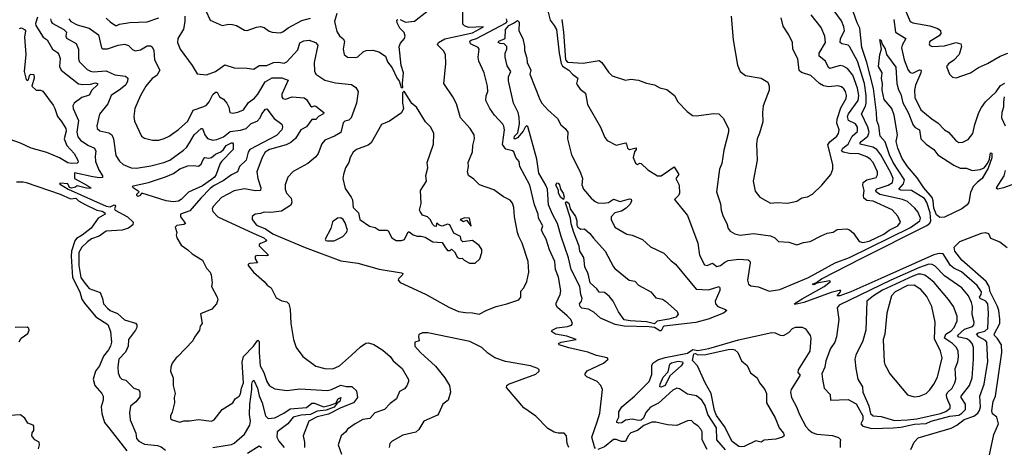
# Model space of a CAD drawing. Extents: x 1246230 to 1426786, y 660032 to 763141.
# Tile 218 of 256: x 1325049 to 1332519, y 717597 to 720839. Entities that reach past the tile are written whole.
import ezdxf

# ---------------------------------------------------------------- set-up
doc = ezdxf.new("R2010")
doc.units = 0

msp = doc.modelspace()

# ---------------------------------------------------------------- linework, layer by layer
at = {"layer": '0CON10XD'}
for points in [[(1326301.9, 720865), (1326302.9, 720825), (1326292.2, 720767.8), (1326247.8, 720695), (1326245.6, 720665), (1326265.8, 720615), (1326357.5, 720492.5), (1326395, 720427.5), (1326465, 720421.4), (1326534, 720445), (1326605, 720495.4), (1326675.5, 720474.5), (1326775, 720472.2), (1326824.2, 720464.2), (1326865, 720490.4), (1326925, 720490.4), (1326975, 720515.4), (1327012.4, 720517.6), (1327055, 720508.2), (1327075, 720519.1), (1327159, 720611), (1327175, 720662.5), (1327205, 720678.9), (1327245, 720683.1), (1327293.8, 720665), (1327310, 720645), (1327283.4, 720515), (1327285, 720447.5), (1327295.6, 720425), (1327365, 720381.1), (1327445, 720360), (1327566.6, 720346.6), (1327600, 720325), (1327616, 720295), (1327604.5, 720205), (1327564.3, 720095.7), (1327545, 720077.9), (1327515, 720068.7), (1327503.1, 720056.9), (1327485, 719983.5), (1327438.2, 719955), (1327364.5, 719925), (1327341.7, 719898.3), (1327314.6, 719825.4), (1327295, 719798.6), (1327235, 719749.4), (1327125, 719687.5), (1327083.8, 719645), (1327063.2, 719586.8), (1327063.3, 719555), (1327073.5, 719525), (1327107.8, 719485), (1327112.5, 719455), (1327106.9, 719433.1), (1327035, 719388.1), (1326955, 719378.1), (1326905, 719380.8), (1326875, 719368.8), (1326836.1, 719363.9), (1326813.9, 719346.1), (1326813.8, 719325), (1326845, 719282.2), (1326915, 719254), (1326970.6, 719215), (1327008.8, 719198.8), (1327215, 719111.7), (1327485, 719011.3), (1327615, 718992.4), (1327775, 718948.6), (1327945, 718920), (1327955.8, 718915), (1327954.2, 718905), (1327922, 718875), (1327920, 718865), (1327936.8, 718846.8), (1328128.7, 718758.7), (1328305, 718658.4), (1328377.7, 718627.7), (1328431.1, 718618.9), (1328485, 718617.1), (1328535, 718607.4), (1328592, 718638), (1328665, 718665.6), (1328745, 718684.4), (1328835, 718716), (1328852, 718735), (1328850, 718780), (1328874.4, 718805.6), (1328896, 718855), (1328911.4, 718925), (1328905.6, 719005), (1328861.5, 719145), (1328834.7, 719194.7), (1328826.2, 719226.2), (1328803.8, 719345), (1328799.1, 719415), (1328787.8, 719447.8), (1328770.5, 719470.5), (1328718.8, 719495), (1328645, 719548), (1328537.7, 719587.7), (1328495, 719630), (1328455, 719658), (1328446.7, 719685), (1328454.3, 719725), (1328451.4, 719755), (1328483.6, 719836.4), (1328486.2, 719885), (1328499.6, 719935), (1328496.4, 719965), (1328465.6, 720015), (1328393.3, 720095), (1328361.7, 720201.7), (1328334.6, 720254.6), (1328268, 720355), (1328281.4, 720505), (1328279.4, 720575), (1328265, 720602.5), (1328218, 720648), (1328225.8, 720665), (1328275, 720693.1), (1328485, 720740.4), (1328566.7, 720785), (1328455, 720780.8), (1328422.6, 720792.6), (1328410.6, 720805), (1328410.9, 720955)], [(1329055.6, 720905), (1329072.5, 720835), (1329105, 720795.8), (1329121.5, 720765), (1329142.6, 720585), (1329156.7, 720506.7), (1329166.7, 720486.7), (1329214.4, 720455), (1329241.9, 720425), (1329284.4, 720395), (1329274.2, 720355.8), (1329277.5, 720345), (1329301.3, 720311.3), (1329342, 720282), (1329356.5, 720196.5), (1329456.7, 720025), (1329489.5, 719945), (1329505, 719921.9), (1329575, 719887.8), (1329645, 719906), (1329653.8, 719895), (1329660.6, 719865), (1329675, 719854.4), (1329725, 719866.7), (1329725.8, 719855), (1329713.6, 719836.4), (1329702.5, 719795), (1329721.2, 719751.2), (1329735, 719741.2), (1329755, 719750), (1329765, 719747.5), (1329815, 719700), (1329887.5, 719655), (1329915, 719655.6), (1330015, 719722.5), (1330050, 719665), (1330026.7, 719635), (1330039.7, 719609.7), (1330051.4, 719585), (1330055.9, 719524.1), (1330047.5, 719505), (1330017.5, 719475), (1330115.7, 719355), (1330193.3, 719145), (1330205.6, 719055), (1330245, 718980), (1330265, 718975.5), (1330305, 718992.8), (1330337.3, 718967.3), (1330365, 718975.4), (1330398.5, 719001.5), (1330425, 719012.3), (1330503.7, 719023.7), (1330575, 719018.6), (1330587.8, 719007.8), (1330590.6, 718995), (1330570.8, 718865), (1330578.8, 718835), (1330595, 718821.4), (1330655, 718812.9), (1330735, 718781.1), (1330815, 718794.4), (1331033.4, 718885), (1331235.4, 718994.6), (1331345, 719036.9), (1331807.5, 719262.5), (1331878.4, 719315), (1331882.9, 719335), (1331863.4, 719383.4), (1331841.2, 719411.2), (1331785, 719460.3), (1331746.6, 719476.6), (1331575, 719513.2), (1331547.2, 719535), (1331544.2, 719545), (1331553.6, 719556.4), (1331638.8, 719585), (1331671.8, 719605), (1331676.1, 719635), (1331658.5, 719678.5), (1331581.5, 719815), (1331551.1, 719855), (1331522.1, 719872.1), (1331425.5, 719895), (1331425.4, 719905), (1331434, 719915), (1331484.4, 719955), (1331493.3, 719985), (1331484.8, 720025), (1331436.2, 720125), (1331466, 720184), (1331470.3, 720205), (1331472.2, 720265), (1331459.1, 720355), (1331405, 720524.5), (1331345.2, 720635.2), (1331335, 720645.4), (1331286.4, 720656.4), (1331275, 720666.7), (1331277.2, 720695), (1331306.5, 720755), (1331302.7, 720785), (1331285, 720831.4), (1331191.8, 720955)], [(1331809.3, 717580.7), (1331836.2, 717635), (1331865, 717670), (1332116.5, 717743.5), (1332160, 717765), (1332215, 717808.8), (1332286.7, 717833.3), (1332318.4, 717855), (1332330.8, 717875), (1332338.3, 717905), (1332332.8, 717985), (1332365.2, 718074.8), (1332383.8, 718186.2), (1332394.1, 718245), (1332386.8, 718395), (1332377.3, 718407.3), (1332324.8, 718435), (1332306.9, 718455), (1332320, 718465), (1332372.2, 718477.8), (1332395, 718498.6), (1332398.6, 718615), (1332393.1, 718685), (1332380, 718705), (1332335, 718726), (1332330.2, 718735), (1332343.6, 718755), (1332347.2, 718775), (1332313.7, 718825), (1332195, 718928.1), (1332136.2, 718956.2), (1332111.5, 718975), (1332055, 719063.8), (1332025.7, 719065.7), (1331983.5, 719056.5), (1331582.3, 718877.7), (1331355.8, 718775), (1331270, 718745), (1331250, 718745), (1331277.5, 718775), (1331280, 718785), (1331266.7, 718786.7), (1331205, 718770.8), (1330997.5, 718695), (1330930.7, 718680.7), (1330927.5, 718685), (1330940, 718695), (1330985, 718724), (1331151.2, 718815), (1331200, 718855), (1331195, 718860), (1331097.5, 718842.5), (1331075, 718830), (1331063.3, 718835), (1331094.1, 718845.9), (1331132.5, 718875), (1331432, 719028), (1331930.7, 719279.3), (1331954.4, 719295.6), (1331962.6, 719315), (1331957.1, 719375), (1331932.5, 719452.5), (1331912.4, 719482.4), (1331814, 719544), (1331735, 719547.1), (1331719.2, 719555), (1331754.8, 719595), (1331760.6, 719625), (1331675.8, 719755), (1331648.3, 719815), (1331615, 719913.1), (1331576.2, 719955), (1331567.6, 720035), (1331553, 720075), (1331548.4, 720135), (1331526.9, 720316.9), (1331475.9, 720515), (1331437.6, 720627.6), (1331422.3, 720775), (1331402.2, 720815), (1331356, 720945)], [(1331738.8, 720978.8), (1331805.8, 720825), (1331825, 720816.2), (1331955, 720793.5), (1332015, 720772.9), (1332036, 720756), (1332038.5, 720735), (1332025, 720715.6), (1331955, 720672.9), (1331948.5, 720655), (1331955, 720642.9), (1331975, 720635.6), (1332065, 720641.8), (1332155, 720665.4), (1332189.2, 720655), (1332195.5, 720635), (1332175.5, 720575), (1332136.9, 720533.1), (1332095, 720504.2), (1332081.4, 720485), (1332103.3, 720425), (1332125, 720402.5), (1332155, 720398.8), (1332262.5, 720435), (1332323, 720477), (1332392.7, 720507.3), (1332488.2, 720561.8), (1332546, 720585)], [(1326460.8, 720905), (1326495, 720834), (1326583.9, 720793.9), (1326635, 720804.2), (1326662.9, 720802.9), (1326694.3, 720794.3), (1326755, 720758.6), (1326775, 720758), (1326845, 720783.1), (1326876.8, 720786.8), (1326905, 720780), (1326942.2, 720752.2), (1326964.3, 720744.3), (1327025, 720740), (1327045, 720746), (1327085, 720776.9), (1327188.5, 720831.5), (1327255, 720849.3)], [(1327455.3, 720885.2), (1327438.3, 720825), (1327455, 720748.1), (1327475, 720716.4), (1327503.1, 720693.1), (1327513.1, 720675), (1327502.5, 720615), (1327510, 720575), (1327535, 720555.8), (1327595, 720551.4), (1327615, 720558), (1327653.7, 720596.3), (1327677.5, 720605), (1327727.9, 720607.9), (1327774.2, 720594.2), (1327825, 720562.5), (1327839.7, 720519.7), (1327875, 720473.3), (1327913.4, 720393.4), (1327927.5, 720375), (1327943.3, 720325), (1327956.4, 720323.6), (1327952.5, 720355), (1327960, 720435), (1327942.7, 720492.7), (1327927.9, 720635), (1327938, 720662), (1327968, 720695), (1327973.8, 720715), (1327965, 720742.5), (1327932, 720775), (1327912.9, 720815), (1327911.2, 720835), (1327918.8, 720841.2)], [(1327935, 720840), (1327975, 720820), (1328045, 720828.8), (1328139.1, 720900.9)], [(1329161, 720841), (1329175.8, 720745), (1329190.1, 720535), (1329205, 720516), (1329325, 720510.1), (1329445, 720529.2), (1329465.9, 720515), (1329515, 720440), (1329545, 720412.9), (1329645, 720380), (1329685, 720389.2), (1329745, 720380.6), (1329805, 720356.9), (1329864.5, 720344.5), (1329905, 720322.2), (1329959.1, 720309.1), (1330016.2, 720265), (1330043.3, 720215), (1330112, 720142), (1330152.6, 720112.6), (1330181.2, 720108.8), (1330315, 720126.9), (1330354.3, 720124.3), (1330389.7, 720089.7), (1330415, 720036.7), (1330425.7, 720015), (1330426.9, 719985), (1330390.5, 719849.5), (1330375, 719747.5), (1330358.1, 719705), (1330334.3, 719535), (1330365, 719442.5), (1330371.1, 719395), (1330387.1, 719347.1), (1330413.2, 719293.2), (1330422.9, 719255), (1330438.8, 719235), (1330474.5, 719214.5), (1330515, 719204.4), (1330615, 719217.1), (1330745, 719200.6), (1330778, 719185), (1330805, 719156.7), (1330885, 719152.5), (1330945, 719132.5), (1330995, 719150.8), (1331045, 719157.5), (1331128.8, 719201.2), (1331175, 719219.5), (1331221.1, 719228.9), (1331251.8, 719248.2), (1331325, 719253.3), (1331345, 719246.7), (1331375, 719221.2), (1331418.3, 719158.3), (1331445, 719149.1), (1331495, 719159.9), (1331605, 719213.6), (1331646.4, 719243.6), (1331710, 719275), (1331732.2, 719305), (1331710.4, 719350.4), (1331667.8, 719397.8), (1331525, 719462.3), (1331475, 719468.1), (1331454.1, 719485), (1331450.8, 719505), (1331456.9, 719545), (1331445.3, 719585), (1331448.2, 719605), (1331475.6, 719624.4), (1331546.7, 719643.3), (1331556.6, 719663.4), (1331555.9, 719685), (1331524.7, 719755), (1331501.4, 719781.4), (1331475, 719799.3), (1331415, 719821.2), (1331343.6, 719823.6), (1331296.9, 719835), (1331285, 719844.6), (1331293.8, 719865), (1331335.6, 719895), (1331365, 719955.9), (1331405, 719992.2), (1331405.8, 720025), (1331389, 720049), (1331338, 720075), (1331328.7, 720105), (1331337.1, 720125), (1331410.5, 720225), (1331415.7, 720265), (1331405, 720320.6), (1331369, 720419), (1331329.9, 720469.9), (1331297, 720487), (1331275, 720490.4), (1331195, 720468.6), (1331185, 720475.7), (1331161.3, 720525), (1331113.5, 720563.5), (1331115.3, 720585), (1331162.7, 720665), (1331157.3, 720715), (1331130.5, 720780.5), (1331052.5, 720875)], [(1330447.1, 720865), (1330461.5, 720685), (1330495, 720493.3), (1330515, 720446.2), (1330555, 720416.2), (1330675, 720396), (1330723.8, 720365), (1330735.8, 720335), (1330734.2, 720305), (1330690.8, 720185), (1330684.2, 720135), (1330686.9, 720065), (1330661.5, 719978.5), (1330644.4, 719935.6), (1330638.6, 719895), (1330644.3, 719775), (1330612.9, 719615), (1330627.9, 719537.9), (1330665, 719493.8), (1330745, 719448.6), (1330795, 719452.5), (1330875, 719446.9), (1330945, 719464), (1330982.2, 719487.8), (1331025, 719496.9), (1331064, 719515), (1331135.4, 719584.6), (1331202, 719665), (1331217.5, 719705), (1331217.8, 719742.2), (1331180.8, 719889.2), (1331196.1, 719913.9), (1331249.6, 719955), (1331262, 719975), (1331267.1, 720005), (1331248, 720055), (1331250, 720085), (1331278.4, 720171.6), (1331318.3, 720241.7), (1331322.5, 720265), (1331315, 720294), (1331302.2, 720315), (1331285, 720328.9), (1331255, 720336.2), (1331185, 720329.1), (1331147.2, 720337.2), (1331116.3, 720356.3), (1331052, 720415), (1330979.7, 720439.7), (1330963.3, 720453.3), (1330952.3, 720542.3), (1330915.8, 720615), (1330912, 720665), (1330885, 720723.3), (1330840.9, 720790.9), (1330825, 720853.3)], [(1325185, 720857.5), (1325169.1, 720810.9), (1325170.9, 720795), (1325226.2, 720706.2), (1325257.5, 720685), (1325298.8, 720615), (1325335, 720590), (1325346.2, 720575), (1325356.4, 720545), (1325350.8, 720485), (1325363.3, 720455), (1325495, 720351.6), (1325525, 720346.5), (1325585, 720349.1), (1325625, 720359.4), (1325638.2, 720355), (1325638.2, 720345), (1325595.9, 720305), (1325575, 720267.5), (1325521.2, 720248.8), (1325463.1, 720205), (1325452.1, 720185), (1325455.4, 720165), (1325494.7, 720075), (1325483.1, 719985), (1325489.6, 719949.6), (1325511.5, 719925), (1325565, 719887.3), (1325617.5, 719865), (1325627, 719843), (1325620.7, 719805), (1325623.1, 719763.1), (1325649.7, 719699.7), (1325677.5, 719655), (1325677.4, 719642.6), (1325655, 719640), (1325605, 719647.3), (1325465, 719678.1), (1325464.7, 719634.7), (1325558.8, 719585), (1325587.5, 719565), (1325585, 719560), (1325555, 719561.4), (1325485, 719578.6), (1325471.8, 719568.2), (1325441.5, 719561.5), (1325427.6, 719567.6), (1325415, 719593.8), (1325355, 719600), (1325350, 719595), (1325416.7, 719555), (1325705, 719424.3), (1325735, 719419.4), (1325765, 719434.6), (1325772.8, 719432.8), (1325776, 719425), (1325768, 719405), (1325773.3, 719395), (1325866.5, 719345), (1325909.6, 719305), (1325906.5, 719283.5), (1325875, 719258.1), (1325826.3, 719243.7), (1325705, 719235.3), (1325652, 719198), (1325595, 719176.7), (1325564.4, 719155), (1325520, 719115), (1325498.9, 719075), (1325497.3, 718975), (1325513.6, 718885), (1325535, 718850.8), (1325575, 718800), (1325660, 718770), (1325677.5, 718725), (1325684, 718685), (1325715, 718651.5), (1325735, 718633.6), (1325790.7, 718610.7), (1325845, 718563.3), (1325927.6, 718537.6), (1325938, 718525), (1325937.5, 718505), (1325927.1, 718485), (1325874.3, 718415), (1325871.5, 718365), (1325852, 718318), (1325802.2, 718265), (1325792.4, 718207.6), (1325795, 718162.5), (1325807.9, 718127.9), (1325825, 718112.9), (1325855, 718105.7), (1325894.3, 718065), (1325915.8, 718045), (1325952.9, 718032.9), (1325961.5, 718015), (1325960.6, 717979.4), (1325929.1, 717940.9), (1325890, 717910), (1325880.9, 717859.1), (1325887.8, 717805), (1325931.1, 717705), (1325935.6, 717665), (1325952.9, 717645), (1325995, 717620.4), (1326095, 717611.3), (1326122, 717602), (1326155, 717576.7)], [(1325282.9, 720845), (1325286.8, 720825), (1325295, 720813.7), (1325384.6, 720765), (1325403.3, 720745), (1325397.8, 720715), (1325405, 720698.6), (1325477.8, 720657.8), (1325494.6, 720615), (1325494.6, 720544.6), (1325500.7, 720520.7), (1325561.6, 720461.6), (1325585, 720447.6), (1325605.8, 720444.2), (1325705, 720451.8), (1325770.6, 720420.6), (1325851, 720411), (1325869.3, 720395), (1325867.1, 720372.9), (1325854, 720346), (1325815, 720311.1), (1325743.1, 720265), (1325718.1, 720201.9), (1325655, 720122), (1325633.5, 720035), (1325637.1, 720015), (1325656.2, 719996.2), (1325725, 719982.3), (1325748.8, 719965), (1325760.3, 719935), (1325778.9, 719808.9), (1325806.1, 719766.1), (1325835, 719741.9), (1325895, 719715.5), (1325935, 719713.6), (1326045, 719730), (1326143.8, 719755), (1326186.9, 719775), (1326291.5, 719848.5), (1326315, 719870), (1326337.2, 719905), (1326372.1, 719965), (1326425, 720014.4), (1326435, 720014), (1326453.9, 719965), (1326475, 719937.8), (1326515, 719925.4), (1326545, 719930.4), (1326595, 719951.6), (1326645, 719990.5), (1326725, 720000.1), (1326766.7, 720013.3), (1326805, 720051.2), (1326850.6, 720069.4), (1326873.7, 720095), (1326885, 720124.4), (1326915, 720161.4), (1326925, 720162), (1326980.6, 720090.6), (1327037.3, 720047.3), (1327042.1, 720025), (1327037.2, 720005), (1326998.3, 719961.7), (1326795.7, 719855), (1326782.8, 719835), (1326766.1, 719775), (1326715.6, 719725), (1326701.4, 719685), (1326655, 719661.8), (1326593, 719617), (1326525, 719582.3), (1326495, 719559.7), (1326422.8, 719485), (1326340.2, 719389.8), (1326270, 719365), (1326268, 719345), (1326306.7, 719295), (1326294.2, 719285.8), (1326241.2, 719278.8), (1326228.8, 719265), (1326242, 719225), (1326236.2, 719205), (1326240.8, 719185), (1326275, 719128.6), (1326325.4, 719095.4), (1326358, 719065), (1326435, 719015.6), (1326467.1, 718955), (1326494.4, 718924.4), (1326502.5, 718905), (1326510, 718845), (1326503.3, 718815), (1326546.7, 718735), (1326551.2, 718715), (1326543.3, 718685), (1326506.7, 718645), (1326421.7, 718608.3), (1326434.2, 718535.8), (1326417.5, 718515), (1326413.8, 718485), (1326375, 718432.5), (1326363.3, 718405), (1326247.5, 718285), (1326235, 718276.7), (1326206.2, 718235), (1326196, 718205), (1326194, 718175), (1326212.5, 718125), (1326212.9, 718065), (1326228.1, 718005), (1326221.9, 717975), (1326224.5, 717935), (1326207, 717863), (1326192.5, 717835), (1326193.3, 717815), (1326205, 717806.2), (1326265, 717788), (1326295, 717797.5), (1326337.3, 717797.3), (1326405, 717808.6), (1326505, 717796.2), (1326525, 717805.6), (1326585.5, 717885), (1326665, 717934.2), (1326683.1, 717965), (1326714.2, 717985.8), (1326725, 718003.1), (1326731.6, 718045), (1326746.7, 718085), (1326737.9, 718242.1), (1326746.2, 718285), (1326822.5, 718365), (1326855, 718408.8), (1326865, 718400), (1326864.8, 718315), (1326872.4, 718215), (1326900, 718165), (1326922.8, 718095), (1326945, 718062.7), (1326985, 718041.3), (1327075, 718028.5), (1327175, 718039.6), (1327385, 718027.2), (1327415, 718034.2), (1327485, 718067.4), (1327525, 718057.4), (1327567.8, 718057.8), (1327605.3, 718025), (1327611.8, 717975), (1327582.5, 717935), (1327485, 717895.7), (1327392.1, 717847.9), (1327305, 717827.6), (1327243.8, 717795), (1327198.7, 717685), (1327210, 717635), (1327209.1, 717595)], [(1325421.8, 720845), (1325438.1, 720825), (1325485, 720800.7), (1325575.7, 720775.7), (1325647.1, 720725), (1325670.8, 720625), (1325677.5, 720617.5), (1325715, 720618.8), (1325795, 720646.8), (1325844.5, 720654.5), (1325875, 720644.4), (1325903.6, 720613.6), (1325925, 720603.3), (1325965, 720609.4), (1326015, 720640), (1326041.3, 720641.3), (1326055, 720634), (1326065.5, 720605), (1326072.9, 720535), (1326112.9, 720455), (1326088.5, 720415), (1326055, 720391.8), (1326006.5, 720335), (1325964.4, 720265), (1325923.3, 720165), (1325914.4, 720105), (1325919.7, 720069.7), (1325974, 719955), (1325995, 719941.4), (1326055.6, 719925.6), (1326105, 719925.5), (1326145, 719937.9), (1326183.4, 719956.6), (1326253.1, 720006.9), (1326325, 720068.9), (1326365, 720153.3), (1326445, 720180), (1326465, 720192.1), (1326485.9, 720215), (1326515, 720271.1), (1326535, 720288.8), (1326548.4, 720288.4), (1326564.1, 720254.1), (1326595, 720237.1), (1326621.1, 720205), (1326636.9, 720175), (1326644.4, 720134.4), (1326665, 720129.6), (1326705, 720137.5), (1326745.8, 720155), (1326785, 720211.1), (1326830, 720245), (1326855, 720273.6), (1326911.9, 720368.1), (1326965, 720398.4), (1327037.2, 720397.2), (1327085, 720380), (1327037.1, 720275), (1327037.6, 720255), (1327045, 720241.5), (1327065, 720236.1), (1327115, 720252.9), (1327206.7, 720246.7), (1327225.6, 720235), (1327255, 720186), (1327265, 720178.8), (1327284.4, 720185.6), (1327295, 720183.1), (1327356.7, 720135), (1327353.3, 720125), (1327315.3, 720104.7), (1327295, 720082), (1327265, 720083.3), (1327225, 720026.9), (1327180.7, 720005), (1327141.8, 719938.2), (1327105, 719908.2), (1327069.4, 719890.6), (1326944, 719856), (1326910.4, 719835), (1326888, 719795), (1326847.3, 719685), (1326854.7, 719635), (1326879.2, 719565), (1326875.6, 719545), (1326835, 719541.2), (1326755, 719555.9), (1326675, 719542.1), (1326579.5, 719490.5), (1326516.3, 719423.7), (1326510.3, 719405), (1326515.3, 719385), (1326553.2, 719345), (1326821.1, 719221.1), (1326900.8, 719185), (1326923.3, 719165), (1326915, 719156.7), (1326875, 719143.3), (1326866.7, 719135), (1326866.7, 719125), (1326936.7, 719055), (1326920.5, 719049.5), (1326855, 719052), (1326835, 719046.7), (1326836.7, 719025), (1326852.5, 718995), (1326795, 718990), (1326782.5, 718985), (1326781.2, 718975), (1326823.1, 718925), (1326905, 718854.2), (1326926.5, 718826.5), (1326958.1, 718805), (1326995, 718730), (1327038.3, 718708.3), (1327075, 718699.2), (1327092, 718685), (1327100.8, 718645), (1327105.8, 718535), (1327127.5, 718415), (1327147.5, 718355), (1327197.1, 718285), (1327295, 718212.9), (1327365, 718194.4), (1327425, 718192.9), (1327475, 718215.5), (1327565.5, 718294.5), (1327635, 718360), (1327675, 718385.6), (1327695, 718388), (1327735, 718376.7), (1327805, 718332.9), (1327860.8, 718285), (1327882.3, 718252.3), (1327951.2, 718195), (1327998.3, 718111.7), (1327998.8, 718095), (1327985.7, 718064.3), (1327968.6, 718041.4), (1327929.7, 718020.3), (1327907.5, 717965), (1327860.5, 717929.5), (1327816, 717884), (1327742.6, 717857.4), (1327704.7, 717815.3), (1327652.6, 717807.4), (1327594.5, 717775.5), (1327536.2, 717735), (1327523.8, 717715), (1327489.2, 717685), (1327464.4, 717615), (1327489.4, 717545)], [(1325705, 720851.1), (1325735, 720823.5), (1325775, 720795.6), (1325785, 720794.4), (1325805, 720805.3), (1325885, 720818.2), (1326015, 720822.1), (1326105, 720853.2)], [(1329417.9, 717587.9), (1329409.6, 717599.6), (1329389.2, 717675), (1329429, 717791), (1329450.3, 717855), (1329471.1, 718035), (1329457.1, 718065), (1329430.8, 718095), (1329351.6, 718131.6), (1329339.4, 718145), (1329338.9, 718155), (1329354.2, 718175.8), (1329478.8, 718235), (1329512.5, 718265), (1329505, 718276.2), (1329425, 718292), (1329359.7, 718319.7), (1329215, 718351.4), (1329142.5, 718375), (1329137.5, 718385), (1329156.1, 718393.9), (1329270, 718415), (1329199.1, 718439.1), (1329115, 718456), (1329082.5, 718475), (1329090, 718485), (1329125, 718502), (1329205, 718514.2), (1329235, 718524), (1329243.8, 718535), (1329229.2, 718565), (1329203.3, 718595), (1329128.2, 718658.2), (1329118.9, 718675), (1329119.6, 718690.4), (1329148.9, 718755), (1329155.5, 718784.5), (1329136.6, 718886.6), (1329113.3, 718945), (1329108.2, 719005), (1329067.5, 719095), (1329043.9, 719173.9), (1329014.2, 719225), (1329008.8, 719245), (1329017.1, 719275), (1328985.5, 719335), (1328981.8, 719365), (1328955.4, 719435), (1328919.6, 719585), (1328844, 719725), (1328838, 719765), (1328814.2, 719795), (1328797.2, 719837.2), (1328788.8, 719845), (1328737.9, 719857.9), (1328711.7, 719891.7), (1328727.1, 720005), (1328722.2, 720032.2), (1328715, 720048), (1328650, 720115), (1328614.6, 720164.6), (1328584.3, 720225), (1328587.3, 720262.7), (1328600, 720295), (1328598.6, 720335), (1328571.9, 720435), (1328531.5, 720525), (1328528.5, 720555), (1328534.5, 720615), (1328527.6, 720627.6), (1328469.8, 720655), (1328465.2, 720675), (1328475, 720683.7), (1328514.9, 720695.1), (1328738.5, 720815), (1328747.9, 720825), (1328741.8, 720845)], [(1329905, 718480.1), (1329865, 718505.2), (1329825, 718511.2), (1329634.9, 718515.1), (1329567, 718527), (1329454.4, 718575), (1329405, 718621.9), (1329363.3, 718643.3), (1329315, 718652.1), (1329300, 718665), (1329297.1, 718685), (1329312.5, 718705), (1329317.5, 718725), (1329306.9, 718755), (1329299.5, 718815), (1329232.7, 718945), (1329212.6, 719032.6), (1329157.1, 719195), (1329130.3, 719295), (1329090.6, 719365), (1329061.4, 719435), (1329052.9, 719555), (1329040.4, 719585), (1328987.3, 719675), (1328972.5, 719782.5), (1328905, 720028.6), (1328895, 720034.4), (1328885, 720024.4), (1328869.4, 719995), (1328825, 719943.4), (1328805, 719933.6), (1328800.6, 719940.6), (1328804, 719955), (1328828.1, 719981.9), (1328841.7, 720048.3), (1328839, 720099), (1328830, 720135), (1328794.7, 720205), (1328758.5, 720375), (1328757.3, 720405), (1328775.6, 720445), (1328748.5, 720488.5), (1328732.9, 720555), (1328732.5, 720585), (1328744.5, 720615.5), (1328744.6, 720635), (1328725, 720655.9), (1328695, 720657.2), (1328680, 720665), (1328685, 720676.3), (1328731.1, 720695), (1328733.6, 720765), (1328761.2, 720795), (1328795, 720813.1), (1328825, 720831.5), (1328839, 720819), (1328836.9, 720755), (1328866.2, 720696.2), (1328879.3, 720635), (1328878.8, 720605), (1328897.3, 720547.3), (1328898.3, 720515), (1328926.9, 720455), (1328919.5, 720425), (1328994.6, 720235), (1329011.5, 720205), (1329055.4, 720155), (1329130.3, 720090.3), (1329155, 720041.9), (1329186.9, 720015), (1329206.9, 719985), (1329205.8, 719935), (1329235, 719813.3), (1329301.1, 719685), (1329318.2, 719635), (1329313.8, 719586.2), (1329326.2, 719555), (1329383.6, 719485), (1329415, 719461.5), (1329435, 719451.2), (1329475, 719448.5), (1329515, 719453.5), (1329555, 719478.6), (1329605, 719461.5), (1329675, 719480.4), (1329689, 719479), (1329689.8, 719465), (1329679.7, 719440.3), (1329649.6, 719410.4), (1329615, 719387.3), (1329565, 719373.9), (1329535.6, 719345), (1329537.1, 719325), (1329564.2, 719265), (1329655, 719213.3), (1329695.8, 719205.8), (1329775, 719171.9), (1329835, 719117.1), (1329935, 719069.2), (1329990.8, 719010.8), (1330025, 718984.4), (1330180.8, 718795), (1330275, 718790.4), (1330355.6, 718815.6), (1330361.1, 718805), (1330359.7, 718785), (1330326.2, 718705), (1330327.3, 718685), (1330345, 718665.6), (1330405, 718641.2), (1330413.3, 718635), (1330388.8, 718615), (1330272.2, 718567.8), (1330177.5, 718542.5), (1329939.1, 718515), (1329929.9, 718510.1), (1329915, 718480.5), (1329905, 718480.1)], [(1331681.1, 720841.1), (1331694.4, 720745), (1331771.5, 720695), (1331743.9, 720645), (1331739.3, 720625), (1331760.4, 720535), (1331790.5, 720455), (1331805, 720438.9), (1331824, 720434), (1331875, 720458.5), (1331888.6, 720455), (1331885.9, 720435), (1331845, 720342.5), (1331836.5, 720305), (1331839.1, 720249.1), (1331885, 720156), (1331970.8, 720085), (1332015, 720057.5), (1332065, 720004.4), (1332095.4, 719985.4), (1332152, 719922), (1332175, 719908.6), (1332205, 719909.2), (1332245, 719930), (1332280.6, 719975), (1332295, 720043.3), (1332325.3, 720134.7), (1332345, 720173.1), (1332376.7, 720215), (1332457.7, 720292.3), (1332490.8, 720339.2), (1332523, 720357)], [(1325048, 720772), (1325063.9, 720776.1), (1325085.9, 720765), (1325091.9, 720755), (1325086.4, 720706.4), (1325095.4, 720574.6), (1325083.6, 720445), (1325098.8, 720385), (1325105, 720376.7), (1325116.7, 720383.3), (1325123.3, 720415), (1325134, 720426), (1325155, 720422.5), (1325160, 720395), (1325142, 720335), (1325175, 720304.6), (1325205.8, 720305.8), (1325225, 720296.2), (1325301.7, 720191.7), (1325316.5, 720165), (1325335.4, 720105.4), (1325367.1, 720067.1), (1325398, 720015), (1325400.6, 719995), (1325387.5, 719935), (1325407.3, 719885), (1325461.5, 719825), (1325489.6, 719775), (1325491.4, 719758.6), (1325485, 719750.8), (1325441.5, 719748.5)], [(1332029.1, 719339.1), (1332005, 719360.2), (1331985, 719409.6), (1331979.9, 719465), (1331970.8, 719490.8), (1331909.1, 719565), (1331859, 719639), (1331785, 719726.5), (1331745, 719787.5), (1331710.6, 719865), (1331699.7, 719915), (1331708.2, 719965), (1331683.3, 720115), (1331665.2, 720165.2), (1331606.5, 720235), (1331593.4, 720305), (1331594, 720355), (1331586.6, 720393.4), (1331592.5, 720435), (1331565.5, 720485), (1331574.5, 720575), (1331588, 720615), (1331575, 720687.5), (1331585, 720680), (1331589.3, 720659.3), (1331615, 720617.5), (1331625.8, 720575.8), (1331695, 720479.2), (1331703.2, 720355), (1331716.3, 720306.3), (1331734.7, 720275), (1331748.2, 720208.2), (1331788.4, 720135), (1331828.2, 720038.1), (1331842.8, 720022.8), (1331874.6, 720005), (1331886.7, 719936.7), (1331926.4, 719896.4), (1331985.6, 719855.6), (1332015, 719814.5), (1332135, 719736.4), (1332184.5, 719714.5), (1332233.2, 719713.2), (1332275, 719695.8), (1332335, 719703.3), (1332365.4, 719714.6), (1332391.6, 719748.4), (1332407.9, 719782.1), (1332415, 719828.6), (1332425, 719825.8), (1332425, 719792), (1332395.6, 719714.4), (1332352, 719635), (1332315, 719606.1), (1332283.3, 719575), (1332261.9, 719528.1), (1332249.4, 719455), (1332237.8, 719435), (1332197.6, 719405), (1332065, 719343), (1332029.1, 719339.1)], [(1328462.5, 718992.5), (1328505, 718994), (1328540, 719025), (1328556.2, 719075), (1328555.9, 719095.9), (1328535.9, 719125.9), (1328485, 719166.2), (1328410, 719155), (1328398.3, 719168.3), (1328392.5, 719195), (1328341.7, 719221.7), (1328313.6, 719283.6), (1328295, 719288.8), (1328255, 719272.5), (1328231.7, 719281.7), (1328215, 719297.5), (1328210, 719295), (1328208.3, 719271.7), (1328195, 719272.5), (1328182.5, 719285), (1328163.3, 719325), (1328143.6, 719343.6), (1328105, 719357.5), (1328086.7, 719385), (1328083.3, 719395), (1328093.8, 719445), (1328088.8, 719545), (1328134.2, 719615), (1328131.2, 719658.8), (1328145.6, 719715), (1328141.1, 719755), (1328188.1, 719895), (1328192, 719975), (1328168, 720025), (1328128, 720065), (1328058.8, 720175), (1328023.3, 720203.3), (1327965, 720297.5), (1327953.8, 720285), (1327954.2, 720205.8), (1327960.8, 720165), (1327946.1, 720133.9), (1327855, 720070.8), (1327795, 720043.8), (1327715, 719904.2), (1327691.7, 719888.3), (1327603.3, 719855), (1327578, 719835), (1327555.6, 719794.4), (1327545.6, 719755), (1327520.6, 719715), (1327505.6, 719665), (1327501.4, 719635), (1327519.5, 719559.5), (1327565, 719493.3), (1327573, 719473), (1327578.6, 719415), (1327620, 719375), (1327630, 719325), (1327703.9, 719273.9), (1327745, 719262.5), (1327775, 719243.8), (1327835, 719242.5), (1327845, 719237.5), (1327873.3, 719185), (1327905, 719166.2), (1327945, 719163.8), (1327968.3, 719171.7), (1327995, 719230), (1328005, 719230), (1328035, 719206.7), (1328065, 719196.7), (1328095, 719198.8), (1328125, 719190), (1328184.3, 719154.3), (1328255, 719150), (1328275, 719117.5), (1328295, 719090), (1328315, 719090), (1328325, 719100), (1328348.3, 719078.3), (1328370, 719035), (1328385, 719027.5), (1328405, 719030), (1328420, 719015), (1328462.5, 718992.5)], [(1332519.2, 720255), (1332512, 720215), (1332513.9, 720175), (1332500.7, 720135), (1332497.1, 720095), (1332526.4, 720035)], [(1325441.5, 719748.5), (1325415, 719754), (1325350.4, 719790.4), (1325255, 719831.9), (1325135, 719864.5), (1325055, 719902), (1324934.5, 719945)], [(1326212.2, 719457.8), (1326160, 719465), (1325975, 719522.6), (1325957.6, 719502.4), (1325945, 719499.6), (1325937.6, 719505), (1325937.5, 719515), (1325954.5, 719535), (1325908.9, 719565), (1325905.7, 719575), (1325910.9, 719579.1), (1326025, 719604.8), (1326155, 719647), (1326216.4, 719673.6), (1326265, 719708.6), (1326325, 719731.1), (1326364.5, 719734.5), (1326405, 719729.4), (1326426.7, 719743.3), (1326440.3, 719779.7), (1326454.8, 719795.2), (1326485, 719790.3), (1326505, 719794.8), (1326535, 719819.2), (1326575, 719836.3), (1326595.4, 719854.6), (1326615.3, 719885), (1326655, 719904.7), (1326664.5, 719904.5), (1326668.2, 719898.2), (1326669.6, 719855), (1326581.1, 719765), (1326567.4, 719742.6), (1326540.6, 719665), (1326525.9, 719644.1), (1326503.3, 719626.7), (1326435, 719578.7), (1326328.5, 719531.5), (1326275.2, 719474.8), (1326255, 719461.9), (1326212.2, 719457.8)], [(1332525.8, 719695), (1332516, 719654), (1332458, 719565), (1332466.2, 719556.2), (1332515, 719567.8), (1332690, 719630)], [(1325025, 719608.6), (1325075, 719610.3), (1325098, 719605), (1325357.3, 719515), (1325435, 719480.7), (1325475, 719485.8), (1325495, 719466.9), (1325540.4, 719440.4), (1325633.9, 719393.9), (1325675, 719386.4), (1325695.3, 719375), (1325696.6, 719363.4), (1325644.9, 719335.1), (1325590.5, 719259.5), (1325522.9, 719205), (1325480.9, 719179.1), (1325466.7, 719163.3), (1325442.5, 719085), (1325438.8, 719045), (1325450.2, 718885), (1325505, 718775.4), (1325521, 718721), (1325539.5, 718689.5), (1325627.5, 718587.5), (1325718.4, 718528.4), (1325738.9, 718475), (1325745.8, 718395), (1325737.3, 718365), (1325722.9, 718335), (1325685, 718288), (1325654, 718215), (1325624.2, 718175), (1325606.1, 718115), (1325618.9, 718065), (1325673.1, 718005), (1325683.5, 717985), (1325683.5, 717955), (1325666.5, 717905), (1325672.6, 717852.6), (1325691.9, 717785), (1325725.3, 717745.3), (1325860.7, 717570.7)], [(1329175, 719476.2), (1329155, 719491.9), (1329136.9, 719525), (1329137, 719547), (1329117.7, 719585), (1329125, 719601.4), (1329135, 719600), (1329145, 719585.7), (1329150.8, 719555), (1329172.3, 719525), (1329179.2, 719495), (1329175, 719476.2)], [(1329865, 718533.3), (1329805, 718548.8), (1329680, 718555), (1329634.6, 718564.6), (1329593.1, 718625), (1329551.3, 718705), (1329522.1, 718742.1), (1329485, 718770), (1329444.2, 718774.2), (1329428.1, 718798.1), (1329376.6, 718845), (1329361.3, 718911.3), (1329336.1, 718965), (1329328.9, 719035), (1329298.2, 719085), (1329293.1, 719123.1), (1329252.7, 719225), (1329232.1, 719292.1), (1329229.1, 719335), (1329189.5, 719450.5), (1329195, 719460), (1329215, 719447.1), (1329224.4, 719404.4), (1329266.8, 719346.8), (1329277.1, 719315), (1329275, 719280), (1329284.2, 719265), (1329305, 719250), (1329335, 719253.3), (1329375, 719218.8), (1329403.2, 719183.2), (1329490, 719085), (1329553.1, 718965), (1329565, 718952.5), (1329673.8, 718865), (1329715, 718855.8), (1329745, 718827.5), (1329836.8, 718776.8), (1329875, 718731.2), (1329925, 718719.2), (1329948.8, 718705), (1330036.8, 718626.8), (1330044.2, 718605), (1330028, 718585), (1329975, 718569.2), (1329885.7, 718554.3), (1329865, 718533.3)], [(1327385, 719161.2), (1327435, 719163.3), (1327500, 719195), (1327527.5, 719225), (1327536.4, 719243.6), (1327518.3, 719298.3), (1327502.5, 719325), (1327485, 719337.5), (1327460, 719335), (1327423.2, 719306.8), (1327408.8, 719255), (1327367.5, 719175), (1327372.5, 719165), (1327385, 719161.2)], [(1328475, 719272.5), (1328462.5, 719335), (1328425, 719336), (1328390, 719325), (1328415, 719310), (1328438.3, 719318.3), (1328475, 719272.5)], [(1332295, 717018.2), (1332438.6, 717695), (1332474, 717775), (1332462.9, 717825), (1332430.4, 717850.4), (1332423.5, 717873.5), (1332435.7, 717944.3), (1332452.2, 717985), (1332501.4, 718315), (1332498.9, 718375), (1332464.5, 718425), (1332443.5, 718445), (1332443.2, 718455), (1332485.4, 718535), (1332485, 718567.5), (1332478, 718635), (1332468.6, 718665), (1332411.7, 718775), (1332403.3, 718815), (1332380.7, 718855), (1332197.9, 719015), (1332144, 719085), (1332138.1, 719115), (1332181.4, 719158.6), (1332345, 719221.6), (1332374.4, 719224.4), (1332398.3, 719218.3), (1332415, 719183.3), (1332485, 719155.4), (1332541.3, 719111.3)], [(1331515, 717740.5), (1331675, 717744.8), (1331735, 717750.6), (1331838.3, 717771.7), (1331925, 717778), (1331964.2, 717795.9), (1332105, 717832.2), (1332175, 717841.4), (1332196.4, 717855), (1332224.1, 717885), (1332223.7, 717925), (1332191.8, 717975), (1332191.3, 717985), (1332254.3, 718065.7), (1332274, 718125), (1332286.5, 718265), (1332284.1, 718355), (1332274.7, 718385), (1332257.5, 718405), (1332235, 718418.3), (1332175, 718432.8), (1332163.7, 718445), (1332216.4, 718493.6), (1332277.2, 718512.8), (1332287.3, 718525), (1332290.6, 718545), (1332276.4, 718605), (1332277.6, 718665), (1332270.9, 718695), (1332247.2, 718745), (1332196.5, 718806.5), (1332065, 718896.6), (1331995, 718970.7), (1331973, 718983), (1331945.2, 718985.2), (1331875, 718960.7), (1331659.2, 718865), (1331266.9, 718675), (1331251.2, 718655), (1331264.4, 718565), (1331245.5, 718435), (1331232.9, 718395), (1331200.7, 718345), (1331165, 718253.3), (1331156.3, 718203.7), (1331134, 718155), (1331138.6, 718115), (1331151.4, 718045), (1331198.5, 717998.5), (1331200, 717955), (1331335, 717960), (1331395, 717926), (1331445.5, 717835), (1331446, 717805), (1331430.4, 717775), (1331445, 717758.1), (1331515, 717740.5)], [(1331685, 717801.1), (1331785, 717804.6), (1331855, 717813.9), (1332035, 717853.6), (1332075, 717869.8), (1332108.2, 717895), (1332108.8, 717915), (1332081.8, 717971.8), (1332079.5, 717995), (1332088, 718012), (1332123.3, 718046.7), (1332144.2, 718085), (1332150.3, 718115), (1332145.3, 718195), (1332167.6, 718245), (1332172.4, 718282.4), (1332169.1, 718325), (1332155.4, 718355), (1332125.4, 718385), (1332064.8, 718425), (1332075.2, 718455), (1332115, 718481.1), (1332137.5, 718505), (1332160.7, 718555), (1332160.5, 718590.5), (1332132.5, 718665), (1332096.8, 718716.8), (1331987, 718847), (1331943.2, 718883.2), (1331915, 718901.6), (1331885, 718910), (1331865, 718909.3), (1331825, 718894), (1331595, 718787.2), (1331526, 718745), (1331475.7, 718705), (1331468.2, 718485), (1331445.7, 718404.3), (1331392.9, 718295), (1331385.5, 718265), (1331391.9, 718195), (1331408.6, 718115), (1331444.4, 718055), (1331446.7, 718015), (1331491, 717911), (1331505, 717853.5), (1331525, 717835.4), (1331585, 717831.5), (1331685, 717801.1)], [(1331835, 717978.6), (1331875, 717984.4), (1331925, 718004.2), (1331955, 718032.5), (1331985.3, 718074.7), (1332011.2, 718128.8), (1332047.5, 718275), (1332036, 718325), (1331988.3, 718418.3), (1331995.4, 718545), (1331969.3, 718665), (1331931.3, 718741.3), (1331885, 718794.6), (1331835, 718825.3), (1331785, 718824.8), (1331690.8, 718775), (1331663.3, 718745), (1331627.3, 718615), (1331612.1, 718455), (1331600.5, 718415), (1331608.1, 718245), (1331611.9, 718225), (1331625, 718203.3), (1331650.8, 718155), (1331785, 717995.8), (1331835, 717978.6)], [(1325043.8, 718396.2), (1325060.8, 718425), (1325109.8, 718460.2), (1325120.3, 718485), (1325117.7, 718497.7), (1325105, 718507.1), (1325015, 718506.5)], [(1330405, 717579.2), (1330337.6, 717655), (1330335.6, 717745), (1330270.2, 717845), (1330249.4, 717915), (1330225, 717955.4), (1330185, 717986.9), (1330115, 717999.2), (1330055, 718040), (1330035, 718044.3), (1330005, 718030), (1329895, 717933), (1329835, 717902.7), (1329798.8, 717861.2), (1329781.7, 717818.3), (1329765, 717803.7), (1329745, 717801), (1329695, 717810.5), (1329645, 717802.9), (1329618.2, 717781.8), (1329595, 717779.2), (1329580, 717785), (1329579.2, 717795), (1329595.4, 717825), (1329594.4, 717865), (1329616.7, 717905), (1329712.3, 717985), (1329825, 718097.1), (1329845, 718150), (1329843.7, 718216.3), (1329851.5, 718235), (1329890.8, 718259.2), (1329945, 718276.8), (1330115, 718311.5), (1330155, 718338.2), (1330195, 718331.4), (1330277.5, 718345), (1330501.4, 718411.4), (1330755, 718466.7), (1330780, 718465), (1330817.7, 718447.7), (1330845, 718444.2), (1330883.4, 718466.6), (1330912.8, 718497.2), (1330935, 718506.9), (1330985, 718508.1), (1331011.2, 718495), (1331045.7, 718445.7), (1331052, 718425), (1331042.5, 718325), (1330954.7, 718185), (1330953.3, 718165), (1330970.4, 718145), (1330901.2, 718035), (1330897.8, 718015), (1330903.8, 717973.8), (1330941.4, 717905), (1330964.3, 717845), (1331013.8, 717755), (1331035, 717729.1), (1331060.6, 717710.6), (1331097.5, 717697.5), (1331215, 717685.6), (1331262.2, 717672.2), (1331277.3, 717657.3), (1331275, 717640), (1331273.8, 717595)], [(1329215.7, 717595), (1329203.3, 717626.7), (1329196.7, 717685), (1329180, 717705), (1329135, 717703.3), (1329105, 717711.2), (1329055, 717738.8), (1328965, 717833.8), (1328875, 717897.5), (1328741.1, 718051.1), (1328745.6, 718065), (1328758.1, 718075), (1328965, 718151.5), (1328989.2, 718175), (1328991.2, 718185), (1328981.2, 718195), (1328923.6, 718213.6), (1328735, 718248.2), (1328655, 718274.4), (1328601.7, 718311.7), (1328554.1, 718355), (1328465, 718400.3), (1328145, 718464.4), (1328105, 718465.8), (1328078.3, 718451.7), (1328073.6, 718436.4), (1328080, 718405), (1328047.5, 718395), (1328046.7, 718365), (1328089.5, 718315), (1328202.5, 718212.5), (1328274.7, 718125), (1328310, 718065), (1328317.5, 718015), (1328300.8, 717955), (1328259.2, 717925), (1328229.4, 717855), (1328218.1, 717841.9), (1328115, 717795.6), (1328076.6, 717733.4), (1328055, 717712.2), (1327955, 717689.6), (1327875, 717644.3), (1327857.5, 717625), (1327852, 717595)], [(1330525, 717599.7), (1330505, 717604.5), (1330455, 717640.6), (1330396, 717756), (1330335, 717838.6), (1330321.6, 717875), (1330295.9, 718005), (1330250.2, 718085), (1330190.6, 718215), (1330153.2, 718255), (1330164.2, 718305.8), (1330175, 718309), (1330195, 718299), (1330255, 718301.5), (1330425, 718338.8), (1330455, 718341.8), (1330473.8, 718335), (1330497.1, 718315), (1330525, 718253.8), (1330568.3, 718218.3), (1330592.4, 718162.4), (1330643.8, 718123.8), (1330661.8, 718085), (1330701.4, 718035), (1330714.4, 718004.4), (1330715, 717933.3), (1330780.8, 717820.8), (1330811.8, 717745), (1330843.9, 717705), (1330849.4, 717685), (1330835.8, 717675), (1330785, 717658.8), (1330698.3, 717651.7), (1330675, 717635.8), (1330634.6, 717645.4), (1330545, 717603.6), (1330525, 717599.7)], [(1329915, 718054.4), (1329905.5, 718055.5), (1329909, 718075), (1329932.1, 718127.9), (1329969.8, 718170.2), (1329982, 718228), (1329995, 718237.8), (1330045, 718250.1), (1330076.9, 718245), (1330081.2, 718235), (1330067.5, 718215), (1329980.6, 718139.4), (1329945, 718065.7), (1329915, 718054.4)], [(1326515, 717596.9), (1326655, 717619.4), (1326675, 717628.1), (1326753.8, 717696.2), (1326795.3, 717765), (1326799.8, 717795), (1326791.3, 717845), (1326795.2, 717925.2), (1326811.1, 718035), (1326810, 718075), (1326815, 718096.9), (1326825, 718105.6), (1326852.2, 718045), (1326866.4, 717986.4), (1326888.8, 717935), (1326913.7, 717835), (1326935, 717814.7), (1326985, 717821.1), (1327052.1, 717855), (1327101.2, 717888.8), (1327225, 717899.1), (1327265, 717932.9), (1327285, 717932.1), (1327355, 717904.7), (1327405, 717917.7), (1327448.5, 717931.5), (1327466.1, 717965), (1327485, 717975.7), (1327477.6, 717945), (1327457.9, 717932.1), (1327435, 717900.7), (1327375, 717878.3), (1327305, 717870), (1327255, 717846.5), (1327185, 717841.9), (1327125, 717826.9), (1327084.2, 717775.8), (1327002.5, 717715), (1327000.8, 717675), (1327015, 717643.3), (1327054.5, 717595)], [(1325192.5, 717585), (1325200, 717615), (1325196.7, 717635), (1325163.3, 717655), (1325140, 717685), (1325144, 717706), (1325156.7, 717725), (1325157, 717757), (1325150, 717765), (1325110.4, 717780.4), (1325089.2, 717819.2), (1325055, 717843.8), (1324975, 717839.4)], [(1330265, 717580), (1330227.5, 717655), (1330225.6, 717714.4), (1330217.3, 717735), (1330195, 717760.5), (1330165, 717778.6), (1330145, 717799.4), (1330115, 717796.7), (1330035, 717762.4), (1329965, 717766.6), (1329875, 717788.6), (1329845, 717787.2), (1329785, 717763.7), (1329735, 717724.8), (1329685, 717706.4), (1329665.9, 717685), (1329645, 717642.1), (1329615, 717641.1), (1329575, 717656.8), (1329555, 717656.2), (1329485, 717600.5), (1329435, 717581.5)], [(1326776.1, 717553.9), (1326865, 717608.9), (1326882.5, 717595)]]:
    msp.add_lwpolyline(points, dxfattribs=at)

doc.saveas('drawing.dxf')
